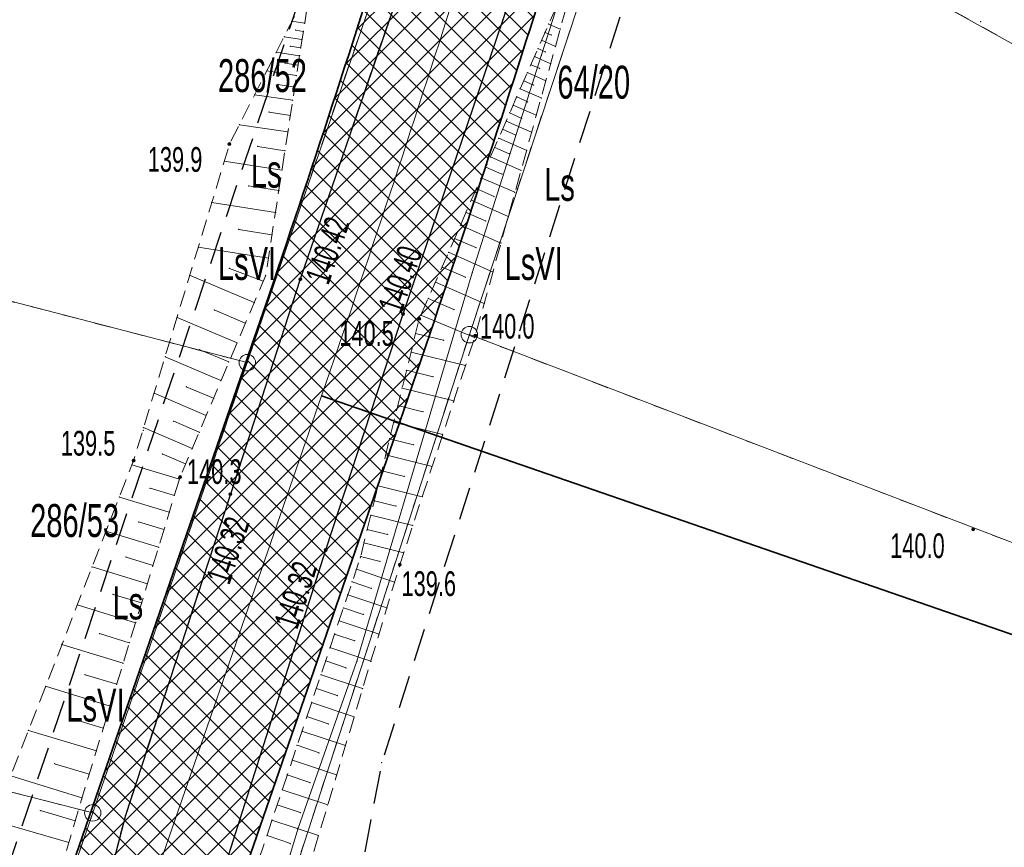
# Model space of a CAD drawing. Extents: x 6456700 to 6518119, y 5963420 to 5980059.
# Tile 19 of 256: x 6511593 to 6511623, y 5963862 to 5963887. Entities that reach past the tile are written whole.
import ezdxf
from ezdxf.enums import TextEntityAlignment as Align

# ---------------------------------------------------------------- set-up
doc = ezdxf.new("R2010")
doc.units = 0
doc.header["$MEASUREMENT"] = 0
for name, pattern in [('L_0_03', [1, 0.5, -0.5]), ('L_0_04', [1.5, 1, -0.5]), ('L_0_52', [1, 0.75, -0.25]), ('L_0_5A', [0.75, 0.5, -0.25])]:
    doc.linetypes.add(name, pattern=pattern)
doc.layers.get('0').update_dxf_attribs({"color": 2, "linetype": 'CONTINUOUS', "lineweight": 5})
for name, color, linetype, lineweight in [('000_Inne__niezydentyfikowane_', 7, 'CONTINUOUS', 18), ('18mm Kreska ciągła', 7, 'CONTINUOUS', 18), ('202_punkt_graniczny', 7, 'CONTINUOUS', 18), ('209_oznaczenie_konturu_klasyfikacyjnego', 96, 'CONTINUOUS', 18), ('210_oznaczenie_konturu_uzytku_gruntowego', 96, 'CONTINUOUS', 18), ('211_numer_dzialki_ewidencyjnej', 7, 'CONTINUOUS', 18), ('218_kontur_uzytku_gruntowego', 96, 'L_0_03', 18), ('219_dzialka_ewidencyjna', 7, 'CONTINUOUS', 18), ('35mm Ciągła', 7, 'CONTINUOUS', 35), ('jezdnia', 7, 'CONTINUOUS', 18), ('kraweznik', 7, 'CONTINUOUS', 18), ('ogrodzenie_trwale', 7, 'CONTINUOUS', 18), ('pikieta_naturalna', 7, 'CONTINUOUS', 18), ('pikieta_naturalna_Atr2', 7, 'CONTINUOUS', 18), ('pikieta_sztuczna', 7, 'CONTINUOUS', 18), ('pikieta_sztuczna_Atr2', 7, 'CONTINUOUS', 18), ('przewod_elektroenergetyczny_podziemny', 7, 'CONTINUOUS', 18), ('skarpa_nieumocniona', 7, 'CONTINUOUS', 18), ('Zakres', 7, 'CONTINUOUS', 18)]:
    doc.layers.add(name, color=color, linetype=linetype, lineweight=lineweight)
doc.styles.get("Standard").update_dxf_attribs({"font": 'txt', "width": 0.75})
doc.styles.add('Znaczniki', font='GOTHIC.TTF', dxfattribs={"width": 0.7})

# ---------------------------------------------------------------- blocks, each defined once
blk = doc.blocks.new('mdcp_nowa')
at = {"layer": 'pikieta_naturalna', "linetype": 'Continuous', "lineweight": 18, "true_color": 0x000000}
for points in [[(6494331.05, 5980333.875, 1), (6494331.05, 5980333.965, 1)], [(6494336.81, 5980328.575, 1), (6494336.81, 5980328.665, 1)], [(6494338.51, 5980328.065, 1), (6494338.51, 5980328.155, 1)], [(6494328.14, 5980324.275, 1), (6494328.14, 5980324.365, 1)], [(6494329.55, 5980323.775, 1), (6494329.55, 5980323.865, 1)], [(6494353.62, 5980322.185, 1), (6494353.62, 5980322.275, 1)], [(6494336.22, 5980321.115, 1), (6494336.22, 5980321.205, 1)]]:
    blk.add_hatch(color=18, dxfattribs=at).paths.add_polyline_path(points)
at = {"layer": 'pikieta_sztuczna', "linetype": 'Continuous', "lineweight": 18, "true_color": 0x000000}
for points in [[(6494333.2, 5980329.775, 1), (6494333.2, 5980329.865, 1)], [(6494336.32, 5980328.725, 1), (6494336.32, 5980328.815, 1)], [(6494331.08, 5980323.255, 1), (6494331.08, 5980323.345, 1)], [(6494333.97, 5980321.565, 1), (6494333.97, 5980321.655, 1)]]:
    blk.add_hatch(color=18, dxfattribs=at).paths.add_polyline_path(points)
at = {"layer": '000_Inne__niezydentyfikowane_', "linetype": 'Continuous', "lineweight": 18, "flags": 128}
for points in [[(6494333.33, 5980337.59), (6494332.94, 5980337.65)], [(6494333.29, 5980337.34), (6494333.06, 5980337.38)], [(6494340.74, 5980337.56), (6494341.09, 5980337.41)], [(6494333.25, 5980337.09), (6494332.71, 5980337.18)], [(6494340.52, 5980337.07), (6494340.94, 5980336.88)], [(6494340.63, 5980337.31), (6494340.82, 5980337.23)], [(6494333.21, 5980336.84), (6494332.9, 5980336.89)], [(6494340.41, 5980336.82), (6494340.64, 5980336.72)], [(6494333.18, 5980336.6), (6494332.47, 5980336.71)], [(6494340.31, 5980336.58), (6494340.8, 5980336.36)], [(6494333.13, 5980336.32), (6494332.73, 5980336.38)], [(6494340.2, 5980336.33), (6494340.46, 5980336.22)], [(6494333.08, 5980336), (6494332.18, 5980336.14)], [(6494340.09, 5980336.09), (6494340.65, 5980335.84)], [(6494333.03, 5980335.65), (6494332.52, 5980335.73)], [(6494339.87, 5980335.6), (6494340.51, 5980335.32)], [(6494339.98, 5980335.84), (6494340.28, 5980335.71)], [(6494332.97, 5980335.25), (6494331.81, 5980335.42)], [(6494339.77, 5980335.35), (6494340.1, 5980335.2)], [(6494339.66, 5980335.1), (6494340.36, 5980334.8)], [(6494332.9, 5980334.79), (6494332.25, 5980334.89)], [(6494339.55, 5980334.87), (6494339.92, 5980334.7)], [(6494332.82, 5980334.29), (6494331.35, 5980334.51)], [(6494339.45, 5980334.62), (6494340.22, 5980334.28)], [(6494339.22, 5980334.1), (6494340.07, 5980333.73)], [(6494339.34, 5980334.37), (6494339.74, 5980334.19)], [(6494332.73, 5980333.72), (6494331.91, 5980333.85)], [(6494339.1, 5980333.82), (6494339.54, 5980333.63)], [(6494338.97, 5980333.53), (6494339.9, 5980333.12)], [(6494332.64, 5980333.13), (6494330.89, 5980333.4)], [(6494338.83, 5980333.22), (6494339.32, 5980333.01)], [(6494338.69, 5980332.9), (6494339.71, 5980332.46)], [(6494332.55, 5980332.51), (6494331.63, 5980332.65)], [(6494338.54, 5980332.57), (6494339.08, 5980332.33)], [(6494332.45, 5980331.85), (6494330.51, 5980332.15)], [(6494338.39, 5980332.22), (6494339.51, 5980331.72)], [(6494338.23, 5980331.85), (6494338.82, 5980331.59)], [(6494338.06, 5980331.46), (6494339.29, 5980330.92)], [(6494332.34, 5980331.17), (6494331.33, 5980331.33)], [(6494332.23, 5980330.46), (6494330.1, 5980330.79)], [(6494337.88, 5980331.06), (6494338.53, 5980330.78)], [(6494337.7, 5980330.64), (6494339.05, 5980330.04)], [(6494337.5, 5980330.19), (6494338.21, 5980329.88)], [(6494331.8, 5980329.11), (6494329.84, 5980329.94)], [(6494332.07, 5980329.76), (6494331.05, 5980330.15)], [(6494337.3, 5980329.73), (6494338.78, 5980329.08)], [(6494337.08, 5980329.24), (6494337.86, 5980328.9)], [(6494331.53, 5980328.49), (6494330.59, 5980328.89)], [(6494336.86, 5980328.73), (6494338.49, 5980328.05)], [(6494331.28, 5980327.89), (6494329.46, 5980328.66)], [(6494336.7, 5980328.17), (6494337.55, 5980327.97)], [(6494331.03, 5980327.31), (6494330.15, 5980327.68)], [(6494336.56, 5980327.61), (6494338.21, 5980327.2)], [(6494330.79, 5980326.75), (6494329.1, 5980327.47)], [(6494336.42, 5980327.06), (6494337.23, 5980326.86)], [(6494330.34, 5980325.69), (6494328.76, 5980326.36)], [(6494330.57, 5980326.21), (6494329.74, 5980326.56)], [(6494336.29, 5980326.52), (6494337.86, 5980326.13)], [(6494336.16, 5980325.99), (6494336.92, 5980325.8)], [(6494330.13, 5980325.18), (6494329.36, 5980325.51)], [(6494336.03, 5980325.48), (6494337.52, 5980325.11)], [(6494329.92, 5980324.69), (6494328.44, 5980325.32)], [(6494335.91, 5980324.98), (6494336.63, 5980324.8)], [(6494329.72, 5980324.22), (6494329.01, 5980324.52)], [(6494335.79, 5980324.49), (6494337.2, 5980324.14)], [(6494329.53, 5980323.75), (6494328.09, 5980324.19)], [(6494335.67, 5980324.01), (6494336.36, 5980323.84)], [(6494329.38, 5980323.26), (6494328.64, 5980323.48)], [(6494335.56, 5980323.55), (6494336.9, 5980323.22)], [(6494329.22, 5980322.75), (6494327.71, 5980323.21)], [(6494335.45, 5980323.1), (6494336.1, 5980322.94)], [(6494329.06, 5980322.23), (6494328.29, 5980322.46)], [(6494335.34, 5980322.66), (6494336.61, 5980322.35)], [(6494328.9, 5980321.69), (6494327.3, 5980322.18)], [(6494335.23, 5980322.23), (6494335.85, 5980322.08)], [(6494335.13, 5980321.82), (6494336.34, 5980321.52)], [(6494328.73, 5980321.14), (6494327.91, 5980321.39)], [(6494335.03, 5980321.41), (6494335.62, 5980321.26)], [(6494328.56, 5980320.58), (6494326.88, 5980321.09)], [(6494334.9, 5980321.02), (6494336.06, 5980320.63)], [(6494334.77, 5980320.64), (6494335.36, 5980320.44)], [(6494328.38, 5980320), (6494327.52, 5980320.26)], [(6494334.64, 5980320.25), (6494335.83, 5980319.85)], [(6494328.2, 5980319.4), (6494326.43, 5980319.94)], [(6494334.51, 5980319.85), (6494335.11, 5980319.65)], [(6494334.38, 5980319.46), (6494335.59, 5980319.05)], [(6494328.01, 5980318.79), (6494327.11, 5980319.07)], [(6494334.24, 5980319.05), (6494334.85, 5980318.85)], [(6494327.82, 5980318.17), (6494325.96, 5980318.74)], [(6494334.1, 5980318.65), (6494335.34, 5980318.23)], [(6494333.97, 5980318.24), (6494334.59, 5980318.03)], [(6494327.63, 5980317.53), (6494326.67, 5980317.82)], [(6494333.83, 5980317.82), (6494335.09, 5980317.4)], [(6494327.43, 5980316.87), (6494325.47, 5980317.47)], [(6494333.69, 5980317.4), (6494334.32, 5980317.19)], [(6494333.54, 5980316.98), (6494334.83, 5980316.54)], [(6494327.22, 5980316.2), (6494326.22, 5980316.5)], [(6494333.4, 5980316.55), (6494334.05, 5980316.33)], [(6494327.01, 5980315.51), (6494324.95, 5980316.13)], [(6494333.25, 5980316.11), (6494334.57, 5980315.67)], [(6494333.1, 5980315.68), (6494333.77, 5980315.45)], [(6494326.79, 5980314.8), (6494325.74, 5980315.12)], [(6494332.96, 5980315.23), (6494334.3, 5980314.78)], [(6494326.57, 5980314.09), (6494324.41, 5980314.75)], [(6494332.8, 5980314.78), (6494333.49, 5980314.55)], [(6494332.65, 5980314.33), (6494334.03, 5980313.87)], [(6494332.5, 5980313.87), (6494333.2, 5980313.64)], [(6494326.37, 5980313.39), (6494325.31, 5980313.7)], [(6494326.17, 5980312.73), (6494324.15, 5980313.32)], [(6494332.34, 5980313.41), (6494333.75, 5980312.94)], [(6494332.19, 5980312.94), (6494332.9, 5980312.7)]]:
    blk.add_lwpolyline(points, dxfattribs=at)
at = {"layer": '000_Inne__niezydentyfikowane_'}
for p in [(6494332.94, 5980337.65), (6494333.06, 5980337.38), (6494333.33, 5980337.59), (6494340.74, 5980337.56), (6494341.09, 5980337.41), (6494332.71, 5980337.18), (6494333.25, 5980337.09), (6494333.29, 5980337.34), (6494340.52, 5980337.07), (6494340.63, 5980337.31), (6494340.82, 5980337.23), (6494332.9, 5980336.89), (6494333.21, 5980336.84), (6494340.41, 5980336.82), (6494340.94, 5980336.88), (6494332.47, 5980336.71), (6494333.18, 5980336.6), (6494340.31, 5980336.58), (6494340.64, 5980336.72), (6494332.73, 5980336.38), (6494333.13, 5980336.32), (6494340.2, 5980336.33), (6494340.46, 5980336.22), (6494340.8, 5980336.36), (6494332.18, 5980336.14), (6494333.08, 5980336), (6494340.09, 5980336.09), (6494332.52, 5980335.73), (6494333.03, 5980335.65), (6494339.87, 5980335.6), (6494339.98, 5980335.84), (6494340.28, 5980335.71), (6494340.65, 5980335.84), (6494331.81, 5980335.42), (6494339.77, 5980335.35), (6494340.51, 5980335.32), (6494332.97, 5980335.25), (6494339.66, 5980335.1), (6494340.1, 5980335.2), (6494332.25, 5980334.89), (6494332.9, 5980334.79), (6494339.55, 5980334.87), (6494339.92, 5980334.7), (6494340.36, 5980334.8), (6494331.35, 5980334.51), (6494339.45, 5980334.62), (6494332.82, 5980334.29), (6494339.22, 5980334.1), (6494339.34, 5980334.37), (6494339.74, 5980334.19), (6494340.22, 5980334.28), (6494331.91, 5980333.85), (6494339.1, 5980333.82), (6494332.73, 5980333.72), (6494338.97, 5980333.53), (6494339.54, 5980333.63), (6494340.07, 5980333.73), (6494330.89, 5980333.4), (6494338.83, 5980333.22), (6494332.64, 5980333.13), (6494338.69, 5980332.9), (6494339.32, 5980333.01), (6494339.9, 5980333.12), (6494331.63, 5980332.65), (6494332.55, 5980332.51), (6494338.54, 5980332.57), (6494339.08, 5980332.33), (6494339.71, 5980332.46), (6494330.51, 5980332.15), (6494338.39, 5980332.22), (6494332.45, 5980331.85), (6494338.23, 5980331.85), (6494339.51, 5980331.72), (6494338.06, 5980331.46), (6494338.82, 5980331.59), (6494331.33, 5980331.33), (6494332.34, 5980331.17), (6494330.1, 5980330.79), (6494337.88, 5980331.06), (6494339.29, 5980330.92), (6494337.7, 5980330.64), (6494338.53, 5980330.78), (6494332.23, 5980330.46), (6494337.5, 5980330.19), (6494329.84, 5980329.94), (6494331.05, 5980330.15), (6494339.05, 5980330.04), (6494332.07, 5980329.76), (6494337.3, 5980329.73), (6494338.21, 5980329.88), (6494331.8, 5980329.11), (6494337.08, 5980329.24), (6494338.78, 5980329.08), (6494330.59, 5980328.89), (6494336.86, 5980328.73), (6494337.86, 5980328.9), (6494329.46, 5980328.66), (6494331.53, 5980328.49), (6494336.7, 5980328.17), (6494331.28, 5980327.89), (6494337.55, 5980327.97), (6494338.49, 5980328.05), (6494330.15, 5980327.68), (6494336.56, 5980327.61), (6494329.1, 5980327.47), (6494331.03, 5980327.31), (6494338.21, 5980327.2), (6494336.42, 5980327.06), (6494330.79, 5980326.75), (6494337.23, 5980326.86), (6494328.76, 5980326.36), (6494329.74, 5980326.56), (6494336.29, 5980326.52), (6494330.57, 5980326.21), (6494337.86, 5980326.13), (6494336.16, 5980325.99), (6494336.92, 5980325.8), (6494329.36, 5980325.51), (6494330.34, 5980325.69), (6494336.03, 5980325.48), (6494328.44, 5980325.32), (6494330.13, 5980325.18), (6494337.52, 5980325.11), (6494335.91, 5980324.98), (6494329.01, 5980324.52), (6494329.92, 5980324.69), (6494336.63, 5980324.8), (6494329.72, 5980324.22), (6494335.79, 5980324.49), (6494328.09, 5980324.19), (6494335.67, 5980324.01), (6494337.2, 5980324.14), (6494329.53, 5980323.75), (6494336.36, 5980323.84), (6494328.64, 5980323.48), (6494335.56, 5980323.55), (6494327.71, 5980323.21), (6494329.38, 5980323.26), (6494335.45, 5980323.1), (6494336.9, 5980323.22), (6494329.22, 5980322.75), (6494336.1, 5980322.94), (6494328.29, 5980322.46), (6494335.34, 5980322.66), (6494327.3, 5980322.18), (6494329.06, 5980322.23), (6494335.23, 5980322.23), (6494336.61, 5980322.35), (6494335.85, 5980322.08), (6494328.9, 5980321.69), (6494335.13, 5980321.82), (6494327.91, 5980321.39), (6494335.03, 5980321.41), (6494335.62, 5980321.26), (6494336.34, 5980321.52), (6494326.88, 5980321.09), (6494328.73, 5980321.14), (6494334.9, 5980321.02), (6494334.77, 5980320.64), (6494336.06, 5980320.63), (6494328.56, 5980320.58), (6494335.36, 5980320.44), (6494327.52, 5980320.26), (6494334.64, 5980320.25), (6494326.43, 5980319.94), (6494328.38, 5980320), (6494334.51, 5980319.85), (6494335.83, 5980319.85), (6494334.38, 5980319.46), (6494335.11, 5980319.65), (6494328.2, 5980319.4), (6494327.11, 5980319.07), (6494334.24, 5980319.05), (6494334.85, 5980318.85), (6494335.59, 5980319.05), (6494325.96, 5980318.74), (6494328.01, 5980318.79), (6494334.1, 5980318.65), (6494333.97, 5980318.24), (6494327.82, 5980318.17), (6494334.59, 5980318.03), (6494335.34, 5980318.23), (6494326.67, 5980317.82), (6494333.83, 5980317.82), (6494325.47, 5980317.47), (6494327.63, 5980317.53), (6494333.69, 5980317.4), (6494335.09, 5980317.4), (6494334.32, 5980317.19), (6494327.43, 5980316.87), (6494333.54, 5980316.98), (6494326.22, 5980316.5), (6494333.4, 5980316.55), (6494334.83, 5980316.54), (6494327.22, 5980316.2), (6494334.05, 5980316.33), (6494324.95, 5980316.13), (6494333.25, 5980316.11), (6494333.1, 5980315.68), (6494334.57, 5980315.67), (6494327.01, 5980315.51), (6494333.77, 5980315.45), (6494325.74, 5980315.12), (6494332.96, 5980315.23), (6494326.79, 5980314.8), (6494332.8, 5980314.78), (6494334.3, 5980314.78), (6494333.49, 5980314.55), (6494326.57, 5980314.09), (6494332.65, 5980314.33), (6494332.5, 5980313.87), (6494334.03, 5980313.87), (6494325.31, 5980313.7), (6494333.2, 5980313.64), (6494326.37, 5980313.39), (6494332.34, 5980313.41), (6494332.19, 5980312.94), (6494333.75, 5980312.94), (6494326.17, 5980312.73), (6494332.9, 5980312.7)]:
    blk.add_point(p, dxfattribs=at)
at = {"layer": '202_punkt_graniczny', "color": 7, "linetype": 'Continuous', "lineweight": 18}
for centre in [(6494338.33, 5980328.14), (6494331.59, 5980327.29), (6494326.9, 5980313.63)]:
    blk.add_circle(centre, 0.25, dxfattribs=at)
at = {"layer": '202_punkt_graniczny'}
for p in [(6494338.33, 5980328.14), (6494331.59, 5980327.29), (6494326.9, 5980313.63)]:
    blk.add_point(p, dxfattribs=at)
at = {"layer": '218_kontur_uzytku_gruntowego', "lineweight": 18, "flags": 128}
for points in [[(6494343.35, 5980343.32), (6494338.33, 5980328.14)], [(6494363.97, 5980331.89), (6494343.35, 5980343.32)], [(6494331.59, 5980327.29), (6494335.64, 5980339.12)], [(6494311.47, 5980332.51), (6494331.59, 5980327.29)], [(6494338.33, 5980328.14), (6494332.12, 5980309.04)], [(6494338.33, 5980328.14), (6494362.01, 5980319.07)], [(6494326.9, 5980313.63), (6494331.59, 5980327.29)], [(6494326.9, 5980313.63), (6494307.59, 5980318.56)], [(6494323.91, 5980304.93), (6494326.9, 5980313.63)]]:
    blk.add_lwpolyline(points, dxfattribs=at)
at = {"layer": '218_kontur_uzytku_gruntowego'}
for p in [(6494338.33, 5980328.14), (6494338.33, 5980328.14), (6494338.33, 5980328.14), (6494338.33, 5980328.14), (6494338.33, 5980328.14), (6494338.33, 5980328.14), (6494331.59, 5980327.29), (6494331.59, 5980327.29), (6494331.59, 5980327.29), (6494331.59, 5980327.29), (6494331.59, 5980327.29), (6494331.59, 5980327.29), (6494326.9, 5980313.63), (6494326.9, 5980313.63), (6494326.9, 5980313.63), (6494326.9, 5980313.63), (6494326.9, 5980313.63), (6494326.9, 5980313.63)]:
    blk.add_point(p, dxfattribs=at)
at = {"layer": '219_dzialka_ewidencyjna', "color": 3, "linetype": 'Continuous', "lineweight": 18, "flags": 128}
for points in [[(6494343.35, 5980343.32), (6494338.33, 5980328.14)], [(6494343.35, 5980343.32), (6494363.97, 5980331.89)], [(6494331.59, 5980327.29), (6494335.64, 5980339.12)], [(6494331.59, 5980327.29), (6494311.47, 5980332.51)], [(6494338.33, 5980328.14), (6494332.12, 5980309.04)], [(6494338.33, 5980328.14), (6494362.01, 5980319.07)], [(6494331.59, 5980327.29), (6494326.9, 5980313.63)], [(6494307.59, 5980318.56), (6494326.9, 5980313.63)], [(6494323.91, 5980304.93), (6494326.9, 5980313.63)]]:
    blk.add_lwpolyline(points, dxfattribs=at)
at = {"layer": '219_dzialka_ewidencyjna', "color": 3}
for p in [(6494338.33, 5980328.14), (6494338.33, 5980328.14), (6494338.33, 5980328.14), (6494331.59, 5980327.29), (6494331.59, 5980327.29), (6494331.59, 5980327.29), (6494326.9, 5980313.63), (6494326.9, 5980313.63), (6494326.9, 5980313.63)]:
    blk.add_point(p, dxfattribs=at)
at = {"layer": 'jezdnia', "color": 7, "linetype": 'L_0_52', "lineweight": 18, "flags": 128}
for points in [[(6494379.042, 5980205.355), (6494370.45, 5980215.77), (6494359.26, 5980229.24), (6494350.5, 5980239.82), (6494339.7, 5980252.95), (6494336.61, 5980259.13), (6494333.07, 5980266.18), (6494330.52, 5980271.55), (6494329.52, 5980273.86), (6494327.36, 5980280.45), (6494325.85, 5980287.51), (6494325.03, 5980292.79), (6494325.01, 5980298.89), (6494326.29, 5980307.39), (6494327.89, 5980313.55), (6494331.08, 5980323.3), (6494333.2, 5980329.82), (6494336.64, 5980339.86), (6494338.43, 5980344.74), (6494343.18, 5980357.69), (6494347.78, 5980370.45), (6494349.48, 5980375.48), (6494354.04, 5980390.75), (6494352.32, 5980395.68), (6494357.03, 5980411.08), (6494361.23, 5980414.73), (6494366, 5980430.68), (6494370.3, 5980444.82), (6494371.15, 5980446.91), (6494375.47, 5980461.29), (6494375.75, 5980465.48), (6494375.18, 5980467.78), (6494374.35, 5980469.42), (6494371.15, 5980471.55), (6494375.07, 5980474.78), (6494376.5, 5980474.51), (6494378.65, 5980474.86), (6494379.97, 5980476.75), (6494382.89, 5980482.91), (6494394.43, 5980504.41), (6494396.68, 5980509.18), (6494397.56, 5980513.25), (6494397.03, 5980515.6), (6494395.56, 5980517.85), (6494398.63, 5980521.01), (6494399.16, 5980521.01), (6494402.03, 5980519.87), (6494404.28, 5980515.27), (6494407.43, 5980515.58), (6494404.79, 5980512.24), (6494403.37, 5980510.89), (6494402.78, 5980510.36), (6494400.53, 5980507.9), (6494398.16, 5980504.63), (6494391.04, 5980491.44), (6494385.61, 5980481.01), (6494383.82, 5980476.78), (6494378.9, 5980461.73), (6494373.96, 5980446.06), (6494373.47, 5980443.93), (6494369.12, 5980430), (6494367.09, 5980423.07), (6494366.46, 5980420.98), (6494364.17, 5980413.15), (6494352.58, 5980374.75), (6494350.86, 5980369.56), (6494346.16, 5980356.53), (6494340.78, 5980341.91), (6494336.32, 5980328.77), (6494333.97, 5980321.61), (6494330.37, 5980310.3), (6494329.56, 5980306.83), (6494328.8, 5980302.75), (6494328.17, 5980297.83), (6494328.48, 5980291.97), (6494329.06, 5980287.64), (6494330.85, 5980279.62), (6494332.58, 5980274.8), (6494333.58, 5980272.52), (6494336.35, 5980266.75), (6494340.04, 5980259.2), (6494342.54, 5980254.89), (6494352.41, 5980242.52), (6494362.09, 5980230.97), (6494370.78, 5980220.42), (6494371.58, 5980219.4), (6494373.43, 5980217.24), (6494381.565, 5980207.291)], [(6494333.07, 5980266.18), (6494330.52, 5980271.55), (6494329.52, 5980273.86), (6494327.36, 5980280.45), (6494325.85, 5980287.51), (6494325.03, 5980292.79), (6494325.01, 5980298.89), (6494326.29, 5980307.39), (6494327.89, 5980313.55), (6494331.08, 5980323.3), (6494333.2, 5980329.82), (6494336.64, 5980339.86), (6494338.43, 5980344.74), (6494343.18, 5980357.69), (6494347.78, 5980370.45), (6494349.48, 5980375.48), (6494354.04, 5980390.75), (6494352.32, 5980395.68), (6494357.03, 5980411.08), (6494361.23, 5980414.73), (6494366, 5980430.68), (6494370.3, 5980444.82), (6494371.15, 5980446.91), (6494375.47, 5980461.29), (6494375.75, 5980465.48), (6494375.18, 5980467.78), (6494374.35, 5980469.42), (6494371.15, 5980471.55), (6494375.07, 5980474.78), (6494376.5, 5980474.51), (6494378.65, 5980474.86), (6494379.97, 5980476.75), (6494382.89, 5980482.91), (6494394.43, 5980504.41), (6494396.68, 5980509.18), (6494397.56, 5980513.25), (6494397.03, 5980515.6), (6494395.56, 5980517.85), (6494398.63, 5980521.01), (6494399.16, 5980521.01), (6494402.03, 5980519.87), (6494404.28, 5980515.27), (6494407.43, 5980515.58), (6494404.79, 5980512.24), (6494403.37, 5980510.89), (6494402.78, 5980510.36), (6494400.53, 5980507.9), (6494398.16, 5980504.63), (6494391.04, 5980491.44), (6494385.61, 5980481.01), (6494383.82, 5980476.78), (6494378.9, 5980461.73), (6494373.96, 5980446.06), (6494373.47, 5980443.93), (6494369.12, 5980430), (6494367.09, 5980423.07), (6494366.46, 5980420.98), (6494364.17, 5980413.15), (6494352.58, 5980374.75), (6494350.86, 5980369.56), (6494346.16, 5980356.53), (6494340.78, 5980341.91), (6494336.32, 5980328.77), (6494333.97, 5980321.61), (6494330.37, 5980310.3), (6494329.56, 5980306.83), (6494328.8, 5980302.75), (6494328.17, 5980297.83), (6494328.48, 5980291.97), (6494329.06, 5980287.64), (6494330.85, 5980279.62), (6494332.58, 5980274.8), (6494333.58, 5980272.52), (6494336.35, 5980266.75), (6494339.19, 5980259.41), (6494334.28, 5980263.76)]]:
    blk.add_lwpolyline(points, close=True, dxfattribs=at)
at = {"layer": 'jezdnia'}
for p in [(6494333.2, 5980329.82), (6494333.2, 5980329.82), (6494336.32, 5980328.77), (6494336.32, 5980328.77), (6494331.08, 5980323.3), (6494331.08, 5980323.3), (6494333.97, 5980321.61), (6494333.97, 5980321.61), (6494327.89, 5980313.55), (6494327.89, 5980313.55)]:
    blk.add_point(p, dxfattribs=at)
at = {"layer": 'kraweznik', "color": 7, "linetype": 'Continuous', "lineweight": 25, "flags": 128}
for points in [[(6494330.37, 5980310.3), (6494333.97, 5980321.61), (6494336.32, 5980328.77), (6494340.78, 5980341.91), (6494346.16, 5980356.53), (6494350.86, 5980369.56), (6494352.58, 5980374.75), (6494364.17, 5980413.15), (6494366.46, 5980420.98), (6494367.09, 5980423.07), (6494373.47, 5980443.93), (6494373.96, 5980446.06), (6494378.9, 5980461.73), (6494383.82, 5980476.78), (6494385.61, 5980481.01), (6494391.04, 5980491.44), (6494398.16, 5980504.63), (6494400.53, 5980507.9), (6494402.78, 5980510.36), (6494403.37, 5980510.89), (6494404.79, 5980512.24)], [(6494374.35, 5980469.42), (6494375.18, 5980467.78), (6494375.75, 5980465.48), (6494375.47, 5980461.29), (6494371.15, 5980446.91), (6494370.3, 5980444.82), (6494366, 5980430.68), (6494361.23, 5980414.73), (6494357.03, 5980411.08), (6494352.32, 5980395.68), (6494354.04, 5980390.75), (6494349.48, 5980375.48), (6494347.78, 5980370.45), (6494343.18, 5980357.69), (6494338.43, 5980344.74), (6494336.64, 5980339.86), (6494333.2, 5980329.82), (6494331.08, 5980323.3), (6494327.89, 5980313.55), (6494326.29, 5980307.39)], [(6494374.35, 5980469.42), (6494375.18, 5980467.78), (6494375.75, 5980465.48), (6494375.47, 5980461.29), (6494371.15, 5980446.91), (6494370.3, 5980444.82), (6494366, 5980430.68), (6494361.23, 5980414.73), (6494357.03, 5980411.08), (6494352.32, 5980395.68), (6494354.04, 5980390.75), (6494349.48, 5980375.48), (6494347.78, 5980370.45), (6494343.18, 5980357.69), (6494338.43, 5980344.74), (6494336.64, 5980339.86), (6494333.2, 5980329.82), (6494331.08, 5980323.3), (6494327.89, 5980313.55), (6494326.29, 5980307.39)]]:
    blk.add_lwpolyline(points, dxfattribs=at)
at = {"layer": 'kraweznik'}
for p in [(6494333.2, 5980329.82), (6494333.2, 5980329.82), (6494336.32, 5980328.77), (6494331.08, 5980323.3), (6494331.08, 5980323.3), (6494333.97, 5980321.61), (6494327.89, 5980313.55), (6494327.89, 5980313.55)]:
    blk.add_point(p, dxfattribs=at)
at = {"layer": 'ogrodzenie_trwale'}
for p in [(6494353.85, 5980337.64), (6494338.51, 5980328.11), (6494328.44, 5980325.24), (6494353.62, 5980322.23), (6494336.22, 5980321.16)]:
    blk.add_point(p, dxfattribs=at)
at = {"layer": 'pikieta_naturalna', "color": 7, "linetype": 'Continuous', "lineweight": 18}
for centre in [(6494331.05, 5980333.92), (6494336.81, 5980328.62), (6494338.51, 5980328.11), (6494328.14, 5980324.32), (6494329.55, 5980323.82), (6494353.62, 5980322.23), (6494336.22, 5980321.16)]:
    blk.add_circle(centre, 0.045, dxfattribs=at)
at = {"layer": 'pikieta_naturalna'}
for p in [(6494331.05, 5980333.92), (6494336.81, 5980328.62), (6494338.51, 5980328.11), (6494328.14, 5980324.32), (6494329.55, 5980323.82), (6494353.62, 5980322.23), (6494336.22, 5980321.16)]:
    blk.add_point(p, dxfattribs=at)
at = {"layer": 'pikieta_sztuczna', "color": 7, "linetype": 'Continuous', "lineweight": 18}
for centre in [(6494333.2, 5980329.82), (6494336.32, 5980328.77), (6494331.08, 5980323.3), (6494333.97, 5980321.61)]:
    blk.add_circle(centre, 0.045, dxfattribs=at)
at = {"layer": 'pikieta_sztuczna'}
for p in [(6494333.2, 5980329.82), (6494336.32, 5980328.77), (6494331.08, 5980323.3), (6494333.97, 5980321.61)]:
    blk.add_point(p, dxfattribs=at)
at = {"layer": 'przewod_elektroenergetyczny_podziemny', "color": 1, "linetype": 'Continuous', "lineweight": 18, "flags": 128}
blk.add_lwpolyline([(6494362.71, 5980286.99), (6494364.08, 5980290.79), (6494356.19, 5980292.75), (6494343.97, 5980295.78), (6494333.82, 5980298.07), (6494333.17, 5980298.27), (6494330.57, 5980302.05), (6494331.83, 5980308.88), (6494333.13, 5980313.17), (6494334.92, 5980318.23), (6494336.72, 5980324.3), (6494338.42, 5980330.02), (6494340.51, 5980336.6), (6494342.7, 5980343.46), (6494344.85, 5980349.44), (6494347.8, 5980358.28), (6494352.2, 5980372.54), (6494353.97, 5980377.32), (6494356.78, 5980386.87), (6494362.13, 5980405.73), (6494364.17, 5980412.2), (6494367.5, 5980422.96)], dxfattribs=at)
at = {"layer": 'przewod_elektroenergetyczny_podziemny'}
for p in [(6494340.51, 5980336.6), (6494338.42, 5980330.02), (6494336.72, 5980324.3), (6494334.92, 5980318.23), (6494333.13, 5980313.17)]:
    blk.add_point(p, dxfattribs=at)
at = {"layer": 'skarpa_nieumocniona', "color": 7, "linetype": 'L_0_5A', "lineweight": 18, "flags": 128}
for points in [[(6494330.53, 5980302.61), (6494331.28, 5980310.25), (6494335.02, 5980321.37), (6494336.81, 5980328.62), (6494341.8, 5980339.98), (6494338.51, 5980328.11), (6494336.22, 5980321.16), (6494332.88, 5980310.03)], [(6494322.93, 5980305.27), (6494324.34, 5980314.57), (6494328.14, 5980324.32), (6494331.05, 5980333.92), (6494333.51, 5980338.76), (6494332.15, 5980329.94), (6494329.55, 5980323.82), (6494326.56, 5980314.04), (6494322.41, 5980299.99)]]:
    blk.add_lwpolyline(points, close=True, dxfattribs=at)
at = {"layer": 'skarpa_nieumocniona'}
for p in [(6494331.05, 5980333.92), (6494331.05, 5980333.92), (6494332.15, 5980329.94), (6494332.15, 5980329.94), (6494336.81, 5980328.62), (6494336.81, 5980328.62), (6494338.51, 5980328.11), (6494338.51, 5980328.11), (6494328.14, 5980324.32), (6494328.14, 5980324.32), (6494329.55, 5980323.82), (6494329.55, 5980323.82), (6494335.02, 5980321.37), (6494335.02, 5980321.37), (6494336.22, 5980321.16), (6494336.22, 5980321.16), (6494326.56, 5980314.04), (6494326.56, 5980314.04)]:
    blk.add_point(p, dxfattribs=at)
at = {"layer": 'Zakres', "linetype": 'L_0_04', "lineweight": 25, "flags": 128}
blk.add_lwpolyline([(6495113.77, 5985050.22), (6495121.12, 5984877.07), (6495125.76, 5984757.87), (6495129.89, 5984649.81), (6495141.08, 5984611.3), (6495145.77, 5984544.53), (6495147.36, 5984487.27), (6495157.22, 5984392.07), (6495162.95, 5984387.45), (6495180.24, 5984384.16), (6495229.5, 5984386.61), (6495251.65, 5984373.41), (6495258.77, 5984357.12), (6495255.44, 5984330.44), (6495250.77, 5984304.39), (6495252.21, 5984282.78), (6495255.46, 5984256.45), (6495254.94, 5984238.25), (6495266.4, 5984211), (6495277.24, 5984182.33), (6495294.2, 5984133.19), (6495300.94, 5984095.37), (6495313.24, 5984037.69), (6495317.44, 5983978.18), (6495300.35, 5983922.18), (6495282.35, 5983883.38), (6495266.21, 5983862.23), (6495242.03, 5983839.67), (6495211.11, 5983816.86), (6495158.26, 5983772.66), (6495130.6, 5983651.16), (6495116.31, 5983543.43), (6495129.51, 5983346.73), (6495134.58, 5983264.71), (6495139.64, 5983186.97), (6495193.25, 5983077.94), (6495199.2, 5983041.97), (6495206.23, 5983026), (6495208.96, 5983004.88), (6495202.27, 5982979.48), (6495202.42, 5982950.13), (6495209.35, 5982897.38), (6495215.97, 5982850.34), (6495228.6, 5982809.97), (6495226.85, 5982778.82), (6495225.04, 5982750.56), (6495220.26, 5982723.37), (6495226.54, 5982679.97), (6495206.06, 5982669.48), (6495192.68, 5982657.71), (6495184.57, 5982648.65), (6495174.78, 5982624.58), (6495164.23, 5982604.61), (6495150.7, 5982588.3), (6495137.69, 5982582.43), (6495118.26, 5982573.75), (6495100.35, 5982558.42), (6495090.36, 5982544.99), (6495075.87, 5982519.06), (6495060.83, 5982499.68), (6495049.41, 5982485.49), (6495035.07, 5982459.7), (6495006.7, 5982406.64), (6494980.89, 5982351.84), (6494944.35, 5982293.29), (6494925.72, 5982250.11), (6494905.2, 5982190.37), (6494898.43, 5982153.5), (6494879.51, 5982063.89), (6494864.14, 5981992.66), (6494816.93, 5981768.61), (6494777.79, 5981577.7), (6494739.84, 5981394.72), (6494718.65, 5981297.89), (6494716.45, 5981237.31), (6494738.62, 5981208.21), (6494776.48, 5981173.06), (6494817.16, 5981137.44), (6494847.63, 5981109.8), (6494877.39, 5981077.08), (6494912.75, 5981030.55), (6494916.06, 5981014.71), (6494903.86, 5980957.01), (6494916.13, 5980953.51), (6494892.32, 5980927.59), (6494850.7, 5980858.8), (6494806.81, 5980779.89), (6494785.1, 5980753.49), (6494715.22, 5980723.29), (6494679.96, 5980686.78), (6494651.35, 5980651.29), (6494549.14, 5980683.24), (6494511.84, 5980659.66), (6494443.61, 5980630.33), (6494428.78, 5980598.6), (6494431.58, 5980579.46), (6494420.56, 5980549.76), (6494416.45, 5980528.2), (6494403.86, 5980507.16), (6494388.89, 5980482.96), (6494365.32, 5980407.99), (6494335.67, 5980315.15), (6494332.29, 5980297.41), (6494335.1, 5980278.18), (6494347.25, 5980254.84), (6494336.79, 5980250.09), (6494300.04, 5980271.34), (6494320.8, 5980301.43), (6494336.81, 5980349.17), (6494344.85, 5980380.92), (6494360.85, 5980437.13), (6494374.18, 5980476.38), (6494386.14, 5980498.84), (6494403.02, 5980528.52), (6494411.33, 5980563.19), (6494420.84, 5980586.25), (6494420.25, 5980601.11), (6494434.95, 5980635.94), (6494446.75, 5980644.99), (6494465.77, 5980647.27), (6494513.02, 5980669.46), (6494507.85, 5980679.68), (6494547.89, 5980705.83), (6494570.06, 5980691.34), (6494636.17, 5980669.05), (6494706.14, 5980756.86), (6494742.78, 5980772.58), (6494798.53, 5980814.27), (6494826.12, 5980867.97), (6494849.57, 5980908.6), (6494845.35, 5980942.01), (6494853.94, 5980970.83), (6494891.08, 5980960.54), (6494890.11, 5980965.73), (6494903.94, 5981025.69), (6494869.98, 5981070.3), (6494770.97, 5981160.58), (6494728.18, 5981200.64), (6494706.13, 5981229.56), (6494707.94, 5981299.75), (6494728.84, 5981398.1), (6494767.06, 5981580.19), (6494806.17, 5981770.55), (6494854.36, 5981994.76), (6494869.73, 5982065.97), (6494888.61, 5982155.44), (6494891.67, 5982173.95), (6494895.82, 5982197.45), (6494916.38, 5982253.72), (6494935.47, 5982297.95), (6494954.97, 5982331.67), (6494972.09, 5982356.64), (6494997.76, 5982411.14), (6495026.29, 5982464.48), (6495041.09, 5982491.09), (6495052.99, 5982505.88), (6495067.51, 5982524.6), (6495081.94, 5982550.43), (6495092.99, 5982565.28), (6495112.86, 5982582.29), (6495133.59, 5982591.55), (6495144.48, 5982596.46), (6495155.87, 5982610.19), (6495165.7, 5982628.8), (6495175.96, 5982654.03), (6495185.62, 5982664.83), (6495200.4, 5982677.82), (6495212.49, 5982688.04), (6495209.64, 5982723.43), (6495215.22, 5982750.57), (6495216.87, 5982779.54), (6495218.31, 5982809.31), (6495206.86, 5982847.92), (6495199.44, 5982894.74), (6495192.11, 5982948.71), (6495190.16, 5982979.24), (6495183.47, 5983075.16), (6495129.79, 5983184.34), (6495124.6, 5983264.07), (6495119.53, 5983346.09), (6495106.27, 5983543.75), (6495120.74, 5983652.9), (6495148.75, 5983779.42), (6495204.15, 5983826.04), (6495273.41, 5983889.36), (6495288.53, 5983927.42), (6495300.83, 5983964.69), (6495303.91, 5983980.14), (6495301.32, 5984039.55), (6495291.1, 5984093.63), (6495284.5, 5984130.67), (6495267.84, 5984178.93), (6495257.12, 5984207.3), (6495244.96, 5984236.19), (6495244.79, 5984255.42), (6495242.25, 5984281.97), (6495240.71, 5984304.95), (6495245.55, 5984331.94), (6495248.51, 5984355.64), (6495243.77, 5984366.47), (6495226.98, 5984376.47), (6495179.54, 5984374.12), (6495158.61, 5984378.09), (6495147.7, 5984386.91), (6495137.38, 5984486.61), (6495135.78, 5984544.04), (6495131.18, 5984609.54), (6495119.95, 5984648.2), (6495115.76, 5984757.49), (6495111.12, 5984876.67), (6495103.73, 5985050.93), (6495109.36, 5985081.73), (6495120.41, 5985085.88)], close=True, dxfattribs=at)
at = {"layer": 'Zakres'}
blk.add_point((6494335.67, 5980315.15), dxfattribs=at)
at = {"layer": '209_oznaczenie_konturu_klasyfikacyjnego', "lineweight": 20, "width": 0.66}
for p in [(6494330.7, 5980330.8), (6494339.4, 5980330.8), (6494326.1, 5980317.4)]:
    blk.add_text('LsVI', height=1, dxfattribs=at).set_placement(p, align=Align.TOP_LEFT)
at = {"layer": '210_oznaczenie_konturu_uzytku_gruntowego', "lineweight": 20, "width": 0.66}
for p in [(6494331.7, 5980333.6), (6494340.6, 5980333.2), (6494327.5, 5980320.5)]:
    blk.add_text('Ls', height=1, dxfattribs=at).set_placement(p, align=Align.TOP_LEFT)
at = {"layer": '211_numer_dzialki_ewidencyjnej', "color": 7, "lineweight": 20, "width": 0.66}
for s, p in [('286/52', (6494330.7, 5980336.5)), ('64/20', (6494341, 5980336.3)), ('286/53', (6494325, 5980323))]:
    blk.add_text(s, height=1, dxfattribs=at).set_placement(p, align=Align.TOP_LEFT)
at = {"layer": 'pikieta_naturalna_Atr2', "color": 7, "lineweight": 15, "width": 0.66}
for s, p in [('139.9', (6494328.57, 5980333.83)), ('140.0', (6494338.65, 5980328.77)), ('140.5', (6494334.38, 5980328.55)), ('139.5', (6494325.93, 5980325.22)), ('140.3', (6494329.76, 5980324.36)), ('140.0', (6494351.1, 5980322.11)), ('139.6', (6494336.27, 5980320.96))]:
    blk.add_text(s, height=0.75, dxfattribs=at).set_placement(p, align=Align.TOP_LEFT)
at = {"layer": 'pikieta_sztuczna_Atr2', "color": 7, "lineweight": 15, "width": 0.66}
for s, rotation, p in [('140.42', 71.1, (6494333.34, 5980329.86)), ('140.40', 71.3, (6494335.55, 5980328.98)), ('140.32', 71.9, (6494330.33, 5980320.75)), ('140.32', 72.3, (6494332.39, 5980319.39))]:
    blk.add_text(s, height=0.75, rotation=rotation, dxfattribs=at).set_placement(p, align=Align.TOP_LEFT)

msp = doc.modelspace()

# ---------------------------------------------------------------- block references
at = {"linetype": 'ByBlock'}
msp.add_blockref('mdcp_nowa', (17268.786, -16450.998), dxfattribs=at)

# ---------------------------------------------------------------- next in the draw order: hatches: boundary and pattern name
at = {"layer": '18mm Kreska ciągła'}
h = msp.add_hatch(dxfattribs=at)
h.set_pattern_fill('ANSI37', color=252, scale=4)
h.set_pattern_definition([(45, (6511584.6482, 5963836.2328), (-0.3535534, 0.3535534), []), (135, (6511584.6482, 5963836.2328), (-0.3535534, -0.3535534), [])])
h.paths.add_polyline_path([(6511584.648, 5963839.097), (6511587.535, 5963843.228, 0.069403), (6511591.8, 5963851.597), (6511600.266, 5963876.098, 0.012898), (6511608.043, 5963900.635), (6511625.076, 5963959.619, -0.015188), (6511629.749, 5963974.13), (6511647.149, 5964023.028, -0.031483), (6511654.631, 5964040.489), (6511666.152, 5964063.296, -0.087781), (6511671.583, 5964070.546), (6511672.656, 5964071.552, 0.15074), (6511676.748, 5964078.72), (6511683.845, 5964110.525), (6511685.647, 5964109.419), (6511687.266, 5964102.897), (6511681.628, 5964077.631, -0.15074), (6511676.075, 5964067.903), (6511675.001, 5964066.898, 0.087781), (6511670.614, 5964061.041), (6511659.094, 5964038.235, 0.031483), (6511651.86, 5964021.352), (6511634.459, 5963972.454, 0.015188), (6511629.88, 5963958.231), (6511612.847, 5963899.248, -0.012898), (6511604.992, 5963874.465), (6511596.526, 5963849.964, -0.069403), (6511591.634, 5963840.364), (6511588.747, 5963836.233)])

# ---------------------------------------------------------------- next in the draw order: linework, layer by layer
at = {"layer": '18mm Kreska ciągła', "color": 4, "ltscale": 0.1}
msp.add_lwpolyline([(6511586.698, 5963837.665), (6511589.584, 5963841.796, 0.069403), (6511594.163, 5963850.781), (6511602.629, 5963875.281, 0.012898), (6511610.445, 5963899.941), (6511627.478, 5963958.925, -0.015188), (6511632.104, 5963973.292), (6511649.504, 5964022.19, -0.031483), (6511656.862, 5964039.362), (6511668.383, 5964062.168, -0.087781), (6511673.292, 5964068.722), (6511674.365, 5964069.728, 0.15074), (6511679.188, 5964078.176), (6511685.917, 5964108.332)], format="xyb", dxfattribs=at)
at = {"layer": '35mm Ciągła'}
msp.add_line((6511630.984, 5963865.483), (6511602.629, 5963875.281), dxfattribs=at)
at = {"layer": '35mm Ciągła', "color": 6, "ltscale": 0.1}
for points in [[(6511591.8, 5963851.597), (6511600.266, 5963876.098, 0.012898), (6511608.043, 5963900.635), (6511625.076, 5963959.619, -0.015188), (6511629.749, 5963974.13), (6511647.149, 5964023.028, -0.031483), (6511654.631, 5964040.489), (6511666.152, 5964063.296, -0.087781), (6511671.583, 5964070.546), (6511672.656, 5964071.552, 0.15074), (6511676.748, 5964078.72), (6511683.845, 5964110.525)], [(6511687.266, 5964102.897), (6511681.628, 5964077.631, -0.15074), (6511676.075, 5964067.903), (6511675.001, 5964066.898, 0.087781), (6511670.614, 5964061.041), (6511659.094, 5964038.235, 0.031483), (6511651.86, 5964021.352), (6511634.459, 5963972.454, 0.015188), (6511629.88, 5963958.231), (6511612.847, 5963899.248, -0.012898), (6511604.992, 5963874.465), (6511596.526, 5963849.964, -0.069403)]]:
    msp.add_lwpolyline(points, format="xyb", dxfattribs=at)

# ---------------------------------------------------------------- next in the draw order: texts
at = {"layer": '18mm Kreska ciągła', "insert": (6511630.984, 5963865.483), "char_height": 1, "attachment_point": 6, "rotation": 340.9367, "style": 'Znaczniki'}
msp.add_mtext('+ 41,08 m\\PPŁK R= 501,5m', dxfattribs=at)

doc.saveas('drawing.dxf')
